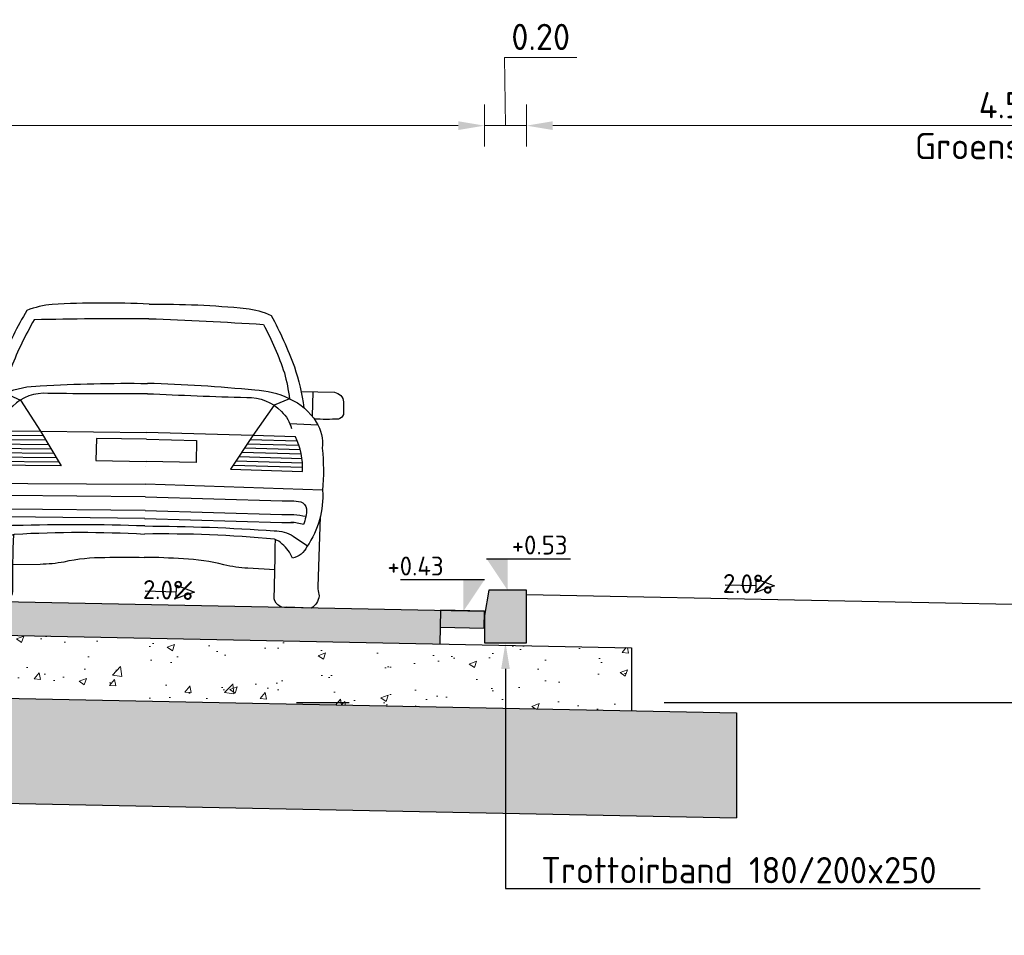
# Model space of a CAD drawing. Header units: metres. Extents: x 90794 to 91984, y 464666 to 465269.
# Tile 58 of 81: x 91491.7 to 91496.39, y 465093.15 to 465097.51. Entities that reach past the tile are written whole.
import ezdxf
from ezdxf import colors
from ezdxf.entities.mleader import LeaderData, LeaderLine
from ezdxf.math import Vec2, Vec3

# ---------------------------------------------------------------- set-up
doc = ezdxf.new("R2010")
doc.units = ezdxf.units.M
doc.linetypes.add('AL-NAP_LIJN', pattern=[15.25, 12, -1.5, 0.25, -1.5])
for name, color, linetype, lineweight in [('N-WE-VH-KANTOPSLUITING-T25', 7, 'Continuous', 25), ('N-WE-VH-KANTOPSLUITING_TROTTOIRBAND_180 200X250-SD', 210, 'Continuous', 25), ('N-WE-VH-VERHARDING-SD', 7, 'Continuous', 25), ('N-WE-VH-VERHARDING_ASFALT-AD-50', 8, 'Continuous', 18), ('N-WE-VH-VERHARDING_BETONSTRAATSTEEN-AD-50', 9, 'Continuous', 18), ('N-WE-VH-VERHARDING_FUNDERING_GRANULAAT-AD-50', 252, 'Continuous', 18), ('N-WE-VH-VERHARDING_FUNDERING_ZAND-AD-50', 252, 'Continuous', 18), ('X-XX-AL-AANKLEDING-SD', 253, 'Continuous', 25), ('X-XX-AL-CONSTRUCTIELIJN-GD', 7, 'Continuous', 25), ('X-XX-AL-M', 7, 'Continuous', 18), ('X-XX-AL-NAP-GD', 7, 'AL-NAP_LIJN', 25), ('X-XX-AL-PEILMAAT-SD', 7, 'Continuous', 25)]:
    doc.layers.add(name, color=color, linetype=linetype, lineweight=lineweight)
doc.layers.get('0').freeze()
doc.styles.add('NLCS-ISO', font='NLCS-ISO.ttf')
doc.styles.add('NLCS-ISO-M50-T25', font='NLCS-ISO.ttf', dxfattribs={"height": 0.125})
doc.dimstyles.new('NLCS-M50-T25-PIJL_L2_H1', dxfattribs={"dimscale": 0.05, "dimtxt": 2.5, "dimasz": 2.5, "dimexe": 2, "dimexo": 2, "dimgap": 0.7, "dimtad": 1, "dimzin": 0, "dimdsep": 46, "dimtxsty": 'NLCS-ISO-M50-T25', "dimcen": 0, "dimdle": 2, "dimclrd": 256, "dimclre": 256, "dimclrt": 256, "dimadec": 1, "dimazin": 0, "dimtfac": 1, "dimtdec": 3, "dimtofl": 0, "dimtmove": 0, "dimatfit": 3, "dimfxl": 2, "dimfxlon": 1, "dimtfillclr": 256, "dimtolj": 1, "dimtzin": 0, "dimlwd": -1, "dimlwe": -1, "dimarcsym": 0})

# ---------------------------------------------------------------- blocks, each defined once
blk = doc.blocks.new('*D145')
at = {"layer": 'Defpoints', "color": 0, "transparency": 16777216}
for p in [(91493.9116, 465097.009), (91487.4116, 465094.6967), (91493.9116, 465094.6967)]:
    blk.add_point(p, dxfattribs=at)
at = {"layer": 'X-XX-AL-M', "transparency": 16777216}
for p, q in [((91487.4116, 465096.909), (91487.4116, 465097.109)), ((91493.9116, 465096.909), (91493.9116, 465097.109)), ((91487.5366, 465097.009), (91493.7866, 465097.009))]:
    blk.add_line(p, q, dxfattribs=at)
for points in [[(91487.5366, 465097.0298), (91487.5366, 465096.9881), (91487.4116, 465097.009)], [(91493.7866, 465097.0298), (91493.7866, 465096.9881), (91493.9116, 465097.009)]]:
    blk.add_solid(points, dxfattribs=at)
at = {"layer": 'X-XX-AL-M', "transparency": 16777216, "char_height": 0.125, "attachment_point": 5, "style": 'NLCS-ISO-M50-T25'}
for s, insert in [('\\A1;6.50', (91490.6616, 465097.1065)), ('\\A1;Rijbaan', (91490.6616, 465096.8927))]:
    blk.add_mtext(s, dxfattribs=dict(at, insert=insert))
blk = doc.blocks.new('*U147')
blk.add_lwpolyline([(4.854, 1.283), (3.115, 0.653), (3.115, 1.913)], close=True)
blk.add_lwpolyline([(0.156, 1.283), (3.115, 1.283)])
at = {"style": 'NLCS-ISO'}
blk.add_attdef('AFSCHOT', (-0.058, 0.528), '', height=1.8, dxfattribs=at)
blk = doc.blocks.new('SAL-AANKLEDING_AUTO2_ACHTERAANZICHT-D')
for points in [[(0, 1.4303, 0.026139), (-0.4616, 1.419, 0.076615), (-0.5814, 1.3882, 0.036668), (-0.697, 1.1456, 0.049136), (-0.7464, 0.9516, 2.196377)], [(0, 1.4303, -0.026139), (0.4616, 1.419, -0.076615), (0.5814, 1.3882, -0.036668), (0.697, 1.1456, -0.049136), (0.7464, 0.9516, -2.196377)], [(0, 1.3607, 0.005851), (-0.5457, 1.3445, 0.040858), (-0.6502, 1.1157, 0.034998), (-0.6767, 0.993, -0.100737), (-0.5106, 1.0303, -0.017526), (0, 1.0525, 0.289289)], [(0, 1.3607, -0.005851), (0.5457, 1.3445, -0.040858), (0.6502, 1.1157, -0.034998), (0.6767, 0.993, 0.100737), (0.5106, 1.0303, 0.017526), (0, 1.0525, -0.289289)], [(-0.7315, 1.0291), (-0.8908, 1.0278, 0.347651), (-0.9348, 0.9831, -0.016693), (-0.935, 0.9225, 0.222222), (-0.9114, 0.9002, 0.015352), (-0.7971, 0.8982, -1.767273)], [(-0.6767, 0.993, 0.153604), (-0.8063, 0.8847, 0.175673), (-0.8379, 0.7607, 0.046292), (-0.843, 0.5602, 0.169378), (-0.7741, 0.2909, 0.236211), (-0.7061, 0.2348, -0.117588), (-0.6563, 0.3007, -0.15232), (-0.6186, 0.3222, -0.027876), (-0.0001, 0.335, 3.882498)], [(0, 1.0034, -0.004258), (-0.4732, 0.995, 0.22286), (-0.6398, 0.9309, 0.139614), (-0.6899, 0.851, 2.585177)], [(0, 1.0034, 0.004258), (0.4732, 0.995, -0.22286), (0.6398, 0.9309, -0.139614), (0.6899, 0.851, -2.585177)], [(0.6767, 0.993, -0.153604), (0.8063, 0.8847, -0.175673), (0.8379, 0.7607, -0.046292), (0.843, 0.5602, -0.169378), (0.7741, 0.2909, -0.236211), (0.7061, 0.2348, 0.117588), (0.6563, 0.3007, 0.15232), (0.6186, 0.3222, 0.027876), (0.0001, 0.335, -3.882498)], [(0.7315, 1.0291), (0.8908, 1.0278, -0.347651), (0.9348, 0.9831, 0.016693), (0.935, 0.9225, -0.222222), (0.9114, 0.9002, -0.015352), (0.7971, 0.8982, 1.767273)], [(-0.5057, 0.8148), (-0.4034, 0.6518), (-0.7453, 0.6484, -0.135811), (-0.7085, 0.8122), (-0.5057, 0.8148)], [(0.5057, 0.8148), (0.4034, 0.6518), (0.7453, 0.6484, 0.135811), (0.7085, 0.8122), (0.5057, 0.8148)], [(-0.7407, 0.5037, 0.236554), (-0.769, 0.4711, 0.08143), (-0.7558, 0.3948, -0.070992), (-0.6955, 0.4042, -0.006009)], [(-0.0001, 0.5125), (-0.6517, 0.5062, 0.047583), (-0.7407, 0.5037, 0.730995)], [(0.0001, 0.5125), (0.6517, 0.5062, -0.047583), (0.7407, 0.5037, -0.730995)], [(0.7407, 0.5037, -0.236554), (0.769, 0.4711, -0.08143), (0.7558, 0.3948, 0.070992), (0.6955, 0.4042, 0.006009)], [(-0.8348, 0.4345), (-0.8302, 0.1, -0.248493)], [(-0.0001, 0.4475), (-0.6517, 0.4412, 0.061396), (-0.7662, 0.4348, 0.730995)], [(0.0001, 0.4475), (0.6517, 0.4412, -0.061396), (0.7662, 0.4348, -0.730995)], [(0.8348, 0.4345), (0.8302, 0.1, 0.248493)], [(-0.0001, 0.4096), (-0.6517, 0.4033, 0.029664), (-0.7073, 0.4037, 0.730995)], [(0.0001, 0.4081, 0.000036), (-0.001, 0.4081, 2.482916)], [(-0.0001, 0.4081, -0.000036), (0.001, 0.4081, -2.482916)], [(0.0001, 0.4096), (0.6517, 0.4033, -0.029664), (0.7073, 0.4037, -0.730995)], [(-0.0001, 0.3734, 0.016204), (-0.6173, 0.363, 0.146653), (-0.7078, 0.3388), (-0.7761, 0.2939)], [(0.0001, 0.3734, -0.016204), (0.6173, 0.363, -0.146653), (0.7078, 0.3388), (0.7761, 0.2939)], [(-0.7996, -0.002), (-0.6835, 0, 0.473275), (-0.6224, 0.0509, -0.007714), (-0.623, 0.3211, -0.63259)], [(0.7996, -0.002), (0.6835, 0, -0.473275), (0.6224, 0.0509, 0.007714), (0.623, 0.3211, 0.63259)], [(-0.6237, 0.1771), (-0.4947, 0.1821, 0.037524), (-0.3796, 0.1956, -0.05794), (-0.187, 0.2202, -0.019198), (-0.0001, 0.2236, -1.799572)], [(0.6237, 0.1771), (0.4947, 0.1821, -0.037524), (0.3796, 0.1956, 0.05794), (0.187, 0.2202, 0.019198), (0.0001, 0.2236, 1.799572)], [(-0.8302, 0.1, -0.067731), (-0.835, 0.0638, 0.089533), (-0.8369, 0.057, 0.411641)], [(0.8302, 0.1, 0.067731), (0.835, 0.0638, -0.089533), (0.8369, 0.057, -0.411641)], [(-0.8369, 0.057, 0.247158), (-0.7996, -0.002, 0.417966)], [(0.8369, 0.057, -0.247158), (0.7996, -0.002, -0.417966)]]:
    blk.add_lwpolyline(points, format="xyb")
for points in [[(-0.7868, 1.0286), (-0.7869, 0.9114)], [(-0.6767, 0.993), (-0.6041, 0.9607), (-0.5057, 0.8148), (0, 0.8183)], [(0.6767, 0.993), (0.6041, 0.9607), (0.5057, 0.8148), (0, 0.8183)], [(0.7868, 1.0286), (0.7869, 0.9114)], [(-0.6807, 0.8754), (-0.8149, 0.8708)], [(0.6807, 0.8754), (0.8149, 0.8708)], [(-0.7336, 0.7503), (-0.4668, 0.7527)], [(-0.7269, 0.7711), (-0.4797, 0.7734)], [(-0.7185, 0.7919), (-0.4926, 0.794)], [(-0.0001, 0.7864), (-0.2382, 0.786), (-0.2384, 0.6807)], [(0.0001, 0.7864), (0.2382, 0.786), (0.2384, 0.6807)], [(0.7336, 0.7503), (0.4668, 0.7527)], [(0.7269, 0.7711), (0.4797, 0.7734)], [(0.7185, 0.7919), (0.4926, 0.794)], [(-0.7425, 0.7087), (-0.4409, 0.7115)], [(-0.7388, 0.7295), (-0.4538, 0.7321)], [(0.7425, 0.7087), (0.4409, 0.7115)], [(0.7388, 0.7295), (0.4538, 0.7321)], [(-0.7457, 0.6672), (-0.415, 0.6702)], [(-0.7448, 0.6879), (-0.4279, 0.6908)], [(-0.2384, 0.6807), (-0.0001, 0.6807)], [(0.2384, 0.6807), (0.0001, 0.6807)], [(0.7457, 0.6672), (0.415, 0.6702)], [(0.7448, 0.6879), (0.4279, 0.6908)], [(0.0001, 0.6563), (-0.0003, 0.6563)], [(-0.0001, 0.6563), (0.0003, 0.6563)], [(-0.8431, 0.5609), (-0.0001, 0.5726)], [(0.8431, 0.5609), (0.0001, 0.5726)]]:
    blk.add_lwpolyline(points)
blk = doc.blocks.new('*D154')
at = {"layer": 'Defpoints', "color": 0, "transparency": 16777216}
for p in [(91498.6116, 465097.009), (91494.1116, 465094.5467), (91498.6116, 465094.5277)]:
    blk.add_point(p, dxfattribs=at)
at = {"layer": 'X-XX-AL-M', "transparency": 16777216}
for p, q in [((91494.1116, 465096.909), (91494.1116, 465097.109)), ((91498.6116, 465096.909), (91498.6116, 465097.109)), ((91494.2366, 465097.009), (91498.4866, 465097.009))]:
    blk.add_line(p, q, dxfattribs=at)
for points in [[(91494.2366, 465097.0298), (91494.2366, 465096.9881), (91494.1116, 465097.009)], [(91498.4866, 465097.0298), (91498.4866, 465096.9881), (91498.6116, 465097.009)]]:
    blk.add_solid(points, dxfattribs=at)
at = {"layer": 'X-XX-AL-M', "transparency": 16777216, "char_height": 0.125, "attachment_point": 5, "style": 'NLCS-ISO-M50-T25'}
for s, insert in [('\\A1;4.50', (91496.4116, 465097.1065)), ('\\A1;Groenstrook', (91496.4116, 465096.9115))]:
    blk.add_mtext(s, dxfattribs=dict(at, insert=insert))
blk = doc.blocks.new('N-SVH-KANTOPSLUITING_TROTTOIRBAND_180 200X250-D')
blk.add_hatch(color=8).paths.add_polyline_path([(-0.2, -0.12), (-0.2, -0.25), (0, -0.25), (0, 0), (-0.18, 0)])
at = {"flags": 128}
blk.add_lwpolyline([(-0.2, -0.12), (-0.2, -0.25), (0, -0.25), (0, 0), (-0.18, 0)], close=True, dxfattribs=at)
blk = doc.blocks.new('SAL-PEILMAAT_INFRACAD_H01-SOD')
blk.add_line((-2, 3), (6, 3))
blk.add_solid([(-2, 3), (0, 3), (0, 0)])
at = {"style": 'NLCS-ISO'}
blk.add_attdef('...', (0.4, 3.4), '', height=1.8, dxfattribs=at)
blk = doc.blocks.new('*D250')
at = {"layer": 'Defpoints', "color": 0, "transparency": 16777216}
for p in [(91494.1116, 465097.009), (91493.9116, 465094.5467), (91494.1116, 465094.5467)]:
    blk.add_point(p, dxfattribs=at)
at = {"layer": 'X-XX-AL-M', "transparency": 16777216}
for p, q in [((91494.0116, 465097.009), (91494.0069, 465097.334)), ((91494.0069, 465097.334), (91494.3519, 465097.334)), ((91493.9116, 465096.909), (91493.9116, 465097.109)), ((91494.1116, 465096.909), (91494.1116, 465097.109)), ((91493.7866, 465097.009), (91493.6616, 465097.009)), ((91493.9116, 465097.009), (91494.1116, 465097.009)), ((91494.2366, 465097.009), (91494.3616, 465097.009))]:
    blk.add_line(p, q, dxfattribs=at)
for points in [[(91493.7866, 465097.0298), (91493.7866, 465096.9881), (91493.9116, 465097.009)], [(91494.2366, 465097.0298), (91494.2366, 465096.9881), (91494.1116, 465097.009)]]:
    blk.add_solid(points, dxfattribs=at)
at = {"layer": 'X-XX-AL-M', "transparency": 16777216, "insert": (91494.1794, 465097.4315), "char_height": 0.125, "attachment_point": 5, "style": 'NLCS-ISO-M50-T25'}
blk.add_mtext('\\A1;0.20', dxfattribs=at)

msp = doc.modelspace()

# ---------------------------------------------------------------- hatches: boundary and pattern name
at = {"layer": 'N-WE-VH-VERHARDING_ASFALT-AD-50'}
h = msp.add_hatch(color=256, dxfattribs=at)
h.dxf.hatch_style = 1
h.paths.add_polyline_path([(91490.6616, 465094.6016), (91493.6984, 465094.5409), (91493.7016, 465094.7009), (91490.6616, 465094.7617), (91487.6215, 465094.7009), (91487.6247, 465094.5409)])
at = {"layer": 'N-WE-VH-VERHARDING_BETONSTRAATSTEEN-AD-50'}
h = msp.add_hatch(color=256, dxfattribs=at)
h.dxf.hatch_style = 1
h.paths.add_polyline_path([(91493.7016, 465094.7009), (91493.9116, 465094.6967), (91493.91, 465094.6167), (91493.7, 465094.6209)])
at = {"layer": 'N-WE-VH-VERHARDING_FUNDERING_GRANULAAT-AD-50'}
h = msp.add_hatch(dxfattribs=at)
h.set_pattern_fill('AVH-FUNDERING_GRANULAAT_MENG_01-SO', color=256, scale=0.05, pattern_type=2)
h.set_pattern_definition([(50, (91494.20836, 465094.5307), (0.35863, -0.031376), [0.0375, -0.4125]), (355, (91494.20836, 465094.5307), (-0.069376, 0.376096), [0.03, -0.33]), (100.4514, (91494.23824, 465094.5281), (0.289255, 0.34472), [0.03187, -0.350571]), (46.184, (91494.20836, 465094.6307), (0.53362, -0.08276), [0.05625, -0.61875]), (96.6356, (91494.2528, 465094.6238), (0.46733, 0.48706), [0.047805, -0.525857]), (351.184, (91494.20836, 465094.6307), (0.46733, 0.48706), [0.045, -0.495]), (21, (91494.25836, 465094.6057), (0.298454, -0.20131), [0.0375, -0.4125]), (326, (91494.25836, 465094.6057), (0.121658, 0.362575), [0.03, -0.33]), (71.4514, (91494.28323, 465094.58893), (0.420111, 0.161265), [0.03187, -0.350571]), (37.5, (91494.20836, 465094.53071), (0.00608, 0.166447), [0, -0.326, 0, -0.335, 0, -0.33125]), (7.5, (91494.20836, 465094.53071), (0.1315348, 0.197206), [0, -0.191, 0, -0.3185, 0, -0.12625]), (327.5, (91494.09686, 465094.53071), (0.2669112, -0.0112774), [0, -0.125, 0, -0.39, 0, -0.5175]), (317.5, (91494.04686, 465094.5307), (0.291593, 0.0500525), [0, -0.1625, 0, -0.259, 0, -0.3675])])
h.paths.add_polyline_path([(91486.7116, 465094.5226), (91486.7116, 465094.2226), (91490.6616, 465094.3016), (91494.6116, 465094.2226), (91494.6116, 465094.5226), (91490.6616, 465094.6016)])
at = {"layer": 'N-WE-VH-VERHARDING_FUNDERING_ZAND-AD-50'}
h = msp.add_hatch(dxfattribs=at)
h.set_pattern_fill('AVH-FUNDERING_ZAND-SO', color=256, scale=0.05, pattern_type=2)
h.set_pattern_definition([(37.5, (3.895, 2.365), (-0.003149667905, 0.096341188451), [0, -0.076, 0, -0.085, 0, -0.08125]), (7.5, (3.895, 2.365), (0.088488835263, 0.14110730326), [0, -0.041, 0, -0.0685, 0, -0.02625]), (327.5, (3.8335, 2.365), (0.155707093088, 0.000282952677), [0, -0.025, 0, -0.09, 0, -0.1175]), (317.5, (3.8335, 2.365), (0.15030633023, 0.043883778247), [0, -0.0125, 0, -0.059, 0, -0.0675])])
h.paths.add_polyline_path([(91495.1116, 465094.2126), (91490.6616, 465094.3016), (91487.1148, 465094.2306), (91486.2116, 465094.2126), (91486.2116, 465093.7125), (91490.6616, 465093.8015), (91495.1116, 465093.7125)])

# ---------------------------------------------------------------- linework, layer by layer
at = {"layer": 'X-XX-AL-CONSTRUCTIELIJN-GD', "flags": 128}
for points in [[(91487.4116, 465094.6967), (91490.6616, 465094.7617), (91493.9116, 465094.6967)], [(91487.4116, 465094.6967), (91490.6616, 465094.7617), (91493.9116, 465094.6967)], [(91494.1116, 465094.7767), (91496.9848, 465094.7192)], [(91493.7016, 465094.7009), (91493.6984, 465094.5409)], [(91486.7116, 465094.5226), (91490.6616, 465094.6016), (91494.6116, 465094.5226)], [(91494.6116, 465094.5226), (91494.6116, 465094.2226)], [(91486.2116, 465094.2126), (91490.6616, 465094.3016), (91495.1116, 465094.2126)], [(91495.1116, 465094.2126), (91495.1116, 465093.7125)], [(91486.2116, 465093.7125), (91490.6616, 465093.8015), (91495.1116, 465093.7125)]]:
    msp.add_lwpolyline(points, dxfattribs=at)
msp.add_lwpolyline([(91493.9116, 465094.6967), (91493.7016, 465094.7009), (91493.7, 465094.6209), (91493.91, 465094.6167)], close=True, dxfattribs=at)
at = {"layer": 'X-XX-AL-NAP-GD', "flags": 128}
msp.add_lwpolyline([(91479.5166, 465094.2617), (91512.7425, 465094.2617)], dxfattribs=at)

# ---------------------------------------------------------------- block references
at = {"layer": 'N-WE-VH-KANTOPSLUITING_TROTTOIRBAND_180 200X250-SD'}
msp.add_blockref('N-SVH-KANTOPSLUITING_TROTTOIRBAND_180 200X250-D', (91494.1116, 465094.7967), dxfattribs=at)
at = {"layer": 'N-WE-VH-VERHARDING-SD', "xscale": 0.05, "yscale": 0.05, "zscale": 0.05}
for p, rotation in [((91495.0482, 465094.7579), 358.8542371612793), ((91492.2866, 465094.7292), 358.5679038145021)]:
    msp.add_blockref('*U147', p, dxfattribs=dict(at, rotation=rotation)).add_auto_attribs({'AFSCHOT': '2.0%'})
at = {"layer": 'X-XX-AL-AANKLEDING-SD', "rotation": 358.8542371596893}
msp.add_blockref('SAL-AANKLEDING_AUTO2_ACHTERAANZICHT-D', (91492.2866, 465094.7292), dxfattribs=at)
at = {"layer": 'X-XX-AL-PEILMAAT-SD', "xscale": 0.05, "yscale": 0.05, "zscale": 0.05}
msp.add_blockref('SAL-PEILMAAT_INFRACAD_H01-SOD', (91494.0216, 465094.7967), dxfattribs=at).add_auto_attribs({'...': '+0.53'})
at = {"layer": 'X-XX-AL-PEILMAAT-SD'}
ref = msp.add_blockref('SAL-PEILMAAT_INFRACAD_H01-SOD', (91493.8116, 465094.6967), dxfattribs=dict(at, xscale=-0.05, yscale=0.05, zscale=0.05))
ref.add_attrib('...', '+0.43', (91493.4496, 465094.8667), dxfattribs={"layer": '0', "height": 0.09, "style": 'NLCS-ISO'})

# ---------------------------------------------------------------- dimensions: what is measured, and where the dimension line sits
at = {"layer": 'X-XX-AL-M'}
dim = msp.add_linear_dim(base=(91494.1116, 465097.009), p1=(91493.9116, 465094.5467), p2=(91494.1116, 465094.5467), dimstyle='NLCS-M50-T25-PIJL_L2_H1', override={"dimtmove": 1}, dxfattribs=at)
dim.commit()
dim.dimension.update_dxf_attribs({"geometry": '*D250', "text_midpoint": (91494.0419, 465097.334), "dimtype": 160})
for base, p1, p2, text, picture, middle in [((91493.9116, 465097.009), (91487.4116, 465094.6967), (91493.9116, 465094.6967), '<>\\XRijbaan', '*D145', (91490.6616, 465097.009)), ((91498.6116, 465097.009), (91494.1116, 465094.5467), (91498.6116, 465094.5277), '<>\\XGroenstrook', '*D154', (91496.4116, 465097.009))]:
    dim = msp.add_linear_dim(base=base, p1=p1, p2=p2, text=text, dimstyle='NLCS-M50-T25-PIJL_L2_H1', override={"dimtmove": 0}, dxfattribs=at)
    dim.commit()
    dim.dimension.update_dxf_attribs({"geometry": picture, "text_midpoint": middle, "dimtype": 160})

# ---------------------------------------------------------------- leaders
at = {"layer": 'N-WE-VH-KANTOPSLUITING-T25'}
ml = msp.add_multileader_mtext('Standard', dxfattribs=at)
ml.set_content('Trottoirband 180/200x250', color=256, style='NLCS-ISO-M50-T25')
ml.set_leader_properties(color=256, linetype='ByLayer', lineweight=-1)
ml.build(insert=Vec2(0, 0))
ml.multileader.update_dxf_attribs({"text_left_attachment_type": 5, "text_right_attachment_type": 5, "dogleg_length": 0.125, "arrow_head_size": 0.125})
ctx = ml.context
ctx.base_point, ctx.char_height, ctx.arrow_head_size, ctx.landing_gap_size, ctx.plane_origin = Vec3(91494.1366, 465093.3761), 0.125, 0.125, 0.045, Vec3(91493.7197, 465094.0317)
ctx.left_attachment, ctx.right_attachment = 5, 5
notes = []
notes.append((ctx, [(0, (1, 1, 0), (91494.0116, 465093.3761), (1, 0), 0.125, [(0, [(91494.0116, 465094.5467)], 0, [])])]))
ctx.mtext.insert, ctx.mtext.flow_direction = Vec3(91494.1816, 465093.5261), 5
for ctx, leaders in notes:
    for number, flags, end, landing, length, lines in leaders:
        leader = LeaderData()
        leader.index, (leader.has_last_leader_line, leader.has_dogleg_vector, leader.attachment_direction) = number, flags
        leader.last_leader_point, leader.dogleg_vector, leader.dogleg_length = Vec3(end), Vec3(landing), length
        for number, points, colour, breaks in lines:
            line = LeaderLine()
            line.index, line.vertices, line.color, line.breaks = number, Vec3.list(points), colors.encode_raw_color(colour), breaks
            leader.lines.append(line)
        ctx.leaders.append(leader)

doc.saveas('drawing.dxf')
